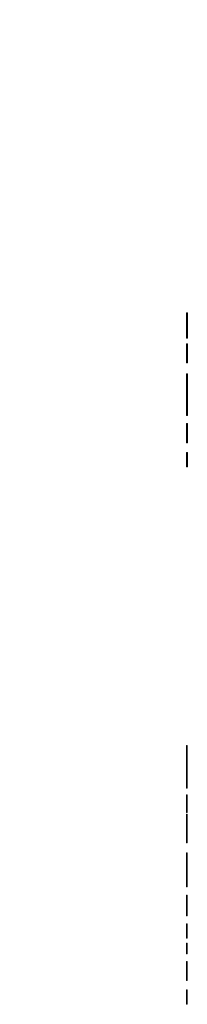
# Model space of a CAD drawing. Header units: inches. Extents: x -309.6 to -246.3, y -60.7 to 34.9.
# Tile 3 of 6: x -255 to -246.3, y -60.7 to -10. Entities that reach past the tile are written whole.
import ezdxf

# ---------------------------------------------------------------- set-up
doc = ezdxf.new("R2010")
doc.units = ezdxf.units.IN
doc.header["$LTSCALE"] = 32
doc.header["$MEASUREMENT"] = 0
doc.header["$PDMODE"] = 1
doc.header["$PDSIZE"] = -2
for name, color, linetype, lineweight in [('Drawing', 7, 'Continuous', 18), ('Metal-Black', 7, 'Continuous', 18), ('None', 7, 'Continuous', 18), ('SolidLine', 7, 'Continuous', 15), ('Tile_Notes', 7, 'Continuous', 18), ('WhiteMarkerboard', 7, 'Continuous', 18), ('Wood_1-H', 7, 'Continuous', 13), ('Wood_1-V', 7, 'Continuous', 13)]:
    doc.layers.add(name, color=color, linetype=linetype, lineweight=lineweight)

# ---------------------------------------------------------------- blocks, each defined once
blk = doc.blocks.new('V_Tile_Note')
at = {"layer": 'Tile_Notes'}
for points in [[(-4.051, 0, 0.883), (-4.051, -0.039, 0.883), (-3.396, -0.039, -1.007), (-3.396, 0, -1.007)], [(-2.742, 0, 0.883), (-2.742, -0.039, 0.883), (-3.396, -0.039, -1.007), (-3.396, 0, -1.007)], [(-2.454, 0, -0.772), (-2.454, -0.039, -0.772), (-2.375, -0.039, -0.908), (-2.375, 0, -0.908)], [(-2.355, 0, -0.032), (-2.355, -0.039, -0.032), (-2.454, -0.039, -0.202), (-2.454, 0, -0.202)], [(-2.454, 0, -0.772), (-2.454, -0.039, -0.772), (-2.454, -0.039, -0.202), (-2.454, 0, -0.202)], [(-1.705, 0, -0.493), (-1.705, -0.039, -0.493), (-2.453, -0.039, -0.493), (-2.453, 0, -0.493)], [(-2.375, 0, -0.908), (-2.375, -0.039, -0.908), (-2.205, -0.039, -1.007), (-2.205, 0, -1.007)], [(-2.219, 0, 0.047), (-2.219, -0.039, 0.047), (-2.355, -0.039, -0.032), (-2.355, 0, -0.032)], [(-2.219, 0, 0.047), (-2.219, -0.039, 0.047), (-1.719, -0.039, 0.047), (-1.719, 0, 0.047)], [(-2.205, 0, -1.007), (-2.205, -0.039, -1.007), (-1.705, -0.039, -1.007), (-1.705, 0, -1.007)], [(-1.549, 0, -0.052), (-1.549, -0.039, -0.052), (-1.719, -0.039, 0.047), (-1.719, 0, 0.047)], [(-1.705, 0, -1.007), (-1.705, -0.039, -1.007), (-1.568, -0.039, -0.928), (-1.568, 0, -0.928)], [(-1.705, 0, -0.493), (-1.705, -0.039, -0.493), (-1.568, -0.039, -0.414), (-1.568, 0, -0.414)], [(-1.568, 0, -0.928), (-1.568, -0.039, -0.928), (-1.47, -0.039, -0.758), (-1.47, 0, -0.758)], [(-1.568, 0, -0.414), (-1.568, -0.039, -0.414), (-1.47, -0.039, -0.244), (-1.47, 0, -0.244)], [(-1.47, 0, -0.188), (-1.47, -0.039, -0.188), (-1.549, -0.039, -0.052), (-1.549, 0, -0.052)], [(-1.47, 0, -0.244), (-1.47, -0.039, -0.244), (-1.47, -0.039, -0.188), (-1.47, 0, -0.188)], [(-0.802, 0, -0.032), (-0.802, -0.039, -0.032), (-0.9, -0.039, -0.202), (-0.9, 0, -0.202)], [(-0.9, 0, 0.047), (-0.9, -0.039, 0.047), (-0.9, -0.039, -1.007), (-0.9, 0, -1.007)], [(-0.665, 0, 0.047), (-0.665, -0.039, 0.047), (-0.802, -0.039, -0.032), (-0.802, 0, -0.032)], [(-0.665, 0, 0.047), (-0.665, -0.039, 0.047), (-0.429, -0.039, 0.047), (-0.429, 0, 0.047)], [(-0.259, 0, -0.052), (-0.259, -0.039, -0.052), (-0.429, -0.039, 0.047), (-0.429, 0, 0.047)], [(-0.023, 0, -2.906), (-0.023, -0.039, -2.906), (-0.416, -0.039, -2.226), (-0.416, 0, -2.226)], [(-0.023, 0, 2.782), (-0.023, -0.039, 2.782), (-0.416, -0.039, 2.102), (-0.416, 0, 2.102)], [(-0.18, 0, -0.188), (-0.18, -0.039, -0.188), (-0.259, -0.039, -0.052), (-0.259, 0, -0.052)], [(-0.18, 0, -1.007), (-0.18, -0.039, -1.007), (-0.18, -0.039, -0.188), (-0.18, 0, -0.188)], [(-0.023, 0, -2.906), (-0.023, -0.039, -2.906), (0.369, -0.039, -2.226), (0.369, 0, -2.226)], [(-0.023, 0, -1.566), (-0.023, -0.039, -1.566), (-0.023, -0.039, -2.147), (-0.023, 0, -2.147)], [(-0.023, 0, 2.782), (-0.023, -0.039, 2.782), (0.369, -0.039, 2.102), (0.369, 0, 2.102)], [(-0.023, 0, 1.442), (-0.023, -0.039, 1.442), (-0.023, -0.039, 2.023), (-0.023, 0, 2.023)], [(0.265, 0, -0.772), (0.265, -0.039, -0.772), (0.344, -0.039, -0.908), (0.344, 0, -0.908)], [(0.364, 0, -0.032), (0.364, -0.039, -0.032), (0.265, -0.039, -0.202), (0.265, 0, -0.202)], [(0.265, 0, -0.772), (0.265, -0.039, -0.772), (0.265, -0.039, -0.202), (0.265, 0, -0.202)], [(1.014, 0, -0.493), (1.014, -0.039, -0.493), (0.266, -0.039, -0.493), (0.266, 0, -0.493)], [(0.344, 0, -0.908), (0.344, -0.039, -0.908), (0.514, -0.039, -1.007), (0.514, 0, -1.007)], [(0.5, 0, 0.047), (0.5, -0.039, 0.047), (0.364, -0.039, -0.032), (0.364, 0, -0.032)], [(0.5, 0, 0.047), (0.5, -0.039, 0.047), (1, -0.039, 0.047), (1, 0, 0.047)], [(0.514, 0, -1.007), (0.514, -0.039, -1.007), (1.014, -0.039, -1.007), (1.014, 0, -1.007)], [(1.171, 0, -0.052), (1.171, -0.039, -0.052), (1, -0.039, 0.047), (1, 0, 0.047)], [(1.014, 0, -1.007), (1.014, -0.039, -1.007), (1.151, -0.039, -0.928), (1.151, 0, -0.928)], [(1.014, 0, -0.493), (1.014, -0.039, -0.493), (1.151, -0.039, -0.414), (1.151, 0, -0.414)], [(1.151, 0, -0.928), (1.151, -0.039, -0.928), (1.249, -0.039, -0.758), (1.249, 0, -0.758)], [(1.151, 0, -0.414), (1.151, -0.039, -0.414), (1.249, -0.039, -0.244), (1.249, 0, -0.244)], [(1.249, 0, -0.188), (1.249, -0.039, -0.188), (1.171, -0.039, -0.052), (1.171, 0, -0.052)], [(1.249, 0, -0.244), (1.249, -0.039, -0.244), (1.249, -0.039, -0.188), (1.249, 0, -0.188)], [(1.66, 0, -0.772), (1.66, -0.039, -0.772), (1.739, -0.039, -0.908), (1.739, 0, -0.908)], [(1.758, 0, -0.032), (1.758, -0.039, -0.032), (1.66, -0.039, -0.202), (1.66, 0, -0.202)], [(1.66, 0, -0.772), (1.66, -0.039, -0.772), (1.66, -0.039, -0.202), (1.66, 0, -0.202)], [(2.409, 0, -0.493), (2.409, -0.039, -0.493), (1.66, -0.039, -0.493), (1.66, 0, -0.493)], [(1.739, 0, -0.908), (1.739, -0.039, -0.908), (1.909, -0.039, -1.007), (1.909, 0, -1.007)], [(1.895, 0, 0.047), (1.895, -0.039, 0.047), (1.758, -0.039, -0.032), (1.758, 0, -0.032)], [(1.895, 0, 0.047), (1.895, -0.039, 0.047), (2.395, -0.039, 0.047), (2.395, 0, 0.047)], [(1.909, 0, -1.007), (1.909, -0.039, -1.007), (2.409, -0.039, -1.007), (2.409, 0, -1.007)], [(2.565, 0, -0.052), (2.565, -0.039, -0.052), (2.395, -0.039, 0.047), (2.395, 0, 0.047)], [(2.409, 0, -1.007), (2.409, -0.039, -1.007), (2.546, -0.039, -0.928), (2.546, 0, -0.928)], [(2.409, 0, -0.493), (2.409, -0.039, -0.493), (2.546, -0.039, -0.414), (2.546, 0, -0.414)], [(2.546, 0, -0.928), (2.546, -0.039, -0.928), (2.644, -0.039, -0.758), (2.644, 0, -0.758)], [(2.546, 0, -0.414), (2.546, -0.039, -0.414), (2.644, -0.039, -0.244), (2.644, 0, -0.244)], [(2.644, 0, -0.188), (2.644, -0.039, -0.188), (2.565, -0.039, -0.052), (2.565, 0, -0.052)], [(2.644, 0, -0.244), (2.644, -0.039, -0.244), (2.644, -0.039, -0.188), (2.644, 0, -0.188)], [(3.253, 0, -0.032), (3.253, -0.039, -0.032), (3.154, -0.039, -0.202), (3.154, 0, -0.202)], [(3.154, 0, 0.047), (3.154, -0.039, 0.047), (3.154, -0.039, -1.007), (3.154, 0, -1.007)], [(3.389, 0, 0.047), (3.389, -0.039, 0.047), (3.253, -0.039, -0.032), (3.253, 0, -0.032)], [(3.643, 0, 0.047), (3.643, -0.039, 0.047), (3.389, -0.039, 0.047), (3.389, 0, 0.047)], [(3.814, 0, -0.052), (3.814, -0.039, -0.052), (3.643, -0.039, 0.047), (3.643, 0, 0.047)], [(3.892, 0, -0.188), (3.892, -0.039, -0.188), (3.814, -0.039, -0.052), (3.814, 0, -0.052)]]:
    blk.add_3dface(points, dxfattribs=at)
blk = doc.blocks.new('Group')
at = {"layer": 'Wood_1-H', "color": 7}
blk.add_blockref('V_Tile_Note', (53.963, -13.295, 53.02), dxfattribs=at)
blk = doc.blocks.new('Group-1')
at = {"layer": 'None'}
blk.add_blockref('Group', (0, 0), dxfattribs=at)
blk = doc.blocks.new('SL Wall Tile (3D)')
at = {"layer": 'None'}
blk.add_blockref('Group-1', (0, 0), dxfattribs=at)
at = {"layer": 'Drawing', "color": 0, "flags": 1}
for tag in ['Tag', 'Catalog', 'Custom', 'FinishGroup', 'Discount', 'Item1', 'Item2', 'Item3', 'Item4', 'Item5', 'Item6', 'Item7', 'Item8', 'Item9', 'Item10', 'Item11', 'Item12', 'Item13', 'Item14', 'Item15', 'Item16', 'Item17', 'Item18', 'Item19', 'Item20', 'Item21', 'Item22', 'Item23', 'Item24', 'Item25', 'Option1', 'Option2', 'Option3', 'Option4', 'Option5', 'Option6', 'Option7', 'Option8', 'Option9', 'Option10', 'Option11', 'Option12']:
    blk.add_attdef(tag, (113.106, -20.163), '', height=0.00709, dxfattribs=at)
blk = doc.blocks.new('Group-2')
at = {"layer": 'Wood_1-V', "color": 7}
blk.add_blockref('V_Tile_Note', (29.982, -13.295, 53.02), dxfattribs=at)
blk = doc.blocks.new('Group-3')
at = {"layer": 'None'}
blk.add_blockref('Group-2', (0, 0), dxfattribs=at)
blk = doc.blocks.new('SL Wall Tile (3D)-1')
at = {"layer": 'None'}
blk.add_blockref('Group-3', (0, 0), dxfattribs=at)
at = {"layer": 'Drawing', "color": 0, "flags": 1}
for tag in ['Tag', 'Catalog', 'FinishGroup', 'Discount', 'Option1', 'Option2', 'Option3', 'Option4', 'Option5', 'Option6', 'Option7', 'Option8', 'Option9', 'Option10', 'Option11', 'Option12', 'Custom', 'Item1', 'Item2', 'Item3', 'Item4', 'Item5', 'Item6', 'Item7', 'Item8', 'Item9', 'Item10', 'Item11', 'Item12', 'Item13', 'Item14', 'Item15', 'Item16', 'Item17', 'Item18', 'Item19', 'Item20', 'Item21', 'Item22', 'Item23', 'Item24', 'Item25']:
    blk.add_attdef(tag, (113.106, 27.868), '', height=0.00709, dxfattribs=at)
blk = doc.blocks.new('Group-4')
at = {"layer": 'Drawing', "rotation": 270}
for name, p in [('SL Wall Tile (3D)-1', (126.441, 75.823)), ('SL Wall Tile (3D)', (126.441, 39.799))]:
    blk.add_blockref(name, p, dxfattribs=at)
at = {"layer": 'Drawing', "color": 0, "flags": 1}
for tag in ['Tag', 'Catalog', 'Custom', 'FinishGroup', 'Discount', 'Item1', 'Item2', 'Item3', 'Item4', 'Item5', 'Item6', 'Item7', 'Item8', 'Item9', 'Item10', 'Item11', 'Item12', 'Item13', 'Item14', 'Item15', 'Item16', 'Item17', 'Item18', 'Item19', 'Item20', 'Item21', 'Item22', 'Item23', 'Item24', 'Item25', 'Option1', 'Option2', 'Option3', 'Option4', 'Option5', 'Option6', 'Option7', 'Option8', 'Option9', 'Option10', 'Option11', 'Option12']:
    blk.add_attdef(tag, (113.106, -20.163), '', height=0.00709, dxfattribs=at)
blk = doc.blocks.new('1bc54h_LockWasher')
at = {"layer": 'Metal-Black'}
for p in [(0, -0.008, 25.756), (0.131, -0.008, 25.756)]:
    blk.add_point(p, dxfattribs=at)
blk = doc.blocks.new('TL14_upper_leg (3D)')
at = {"layer": 'Metal-Black', "color": 7, "rotation": 180}
for p in [(-2.322, -0.008, -26.681), (-2.322, -5.426, -26.681)]:
    blk.add_blockref('1bc54h_LockWasher', p, dxfattribs=at)
at = {"layer": 'Metal-Black', "xscale": -1, "rotation": 180}
for p in [(2.322, -0.008, -26.681), (2.322, -5.426, -26.681)]:
    blk.add_blockref('1bc54h_LockWasher', p, dxfattribs=at)
blk = doc.blocks.new('Group-9')
at = {"layer": 'SolidLine', "color": 7}
blk.add_blockref('TL14_upper_leg (3D)', (18.425, 0, 29.213), dxfattribs=at)
blk = doc.blocks.new('SL Huddle Table (3D)')
at = {"layer": 'None'}
blk.add_blockref('Group-9', (0, 0), dxfattribs=at)
at = {"layer": 'Drawing', "color": 0, "flags": 1}
for tag in ['Catalog', 'Custom', 'Tag', 'Option1', 'Option2', 'Option3', 'Option4', 'Option5', 'Option6', 'Option7', 'Option8', 'Option9', 'Option10', 'Option11', 'Option12', 'FinishGroup', 'Discount', 'Item1', 'Item2', 'Item3', 'Item4', 'Item5', 'Item6', 'Item7', 'Item8', 'Item9', 'Item10', 'Item11', 'Item12', 'Item13', 'Item14', 'Item15', 'Item16', 'Item17', 'Item18', 'Item19', 'Item20', 'Item21', 'Item22', 'Item23', 'Item24', 'Item25']:
    blk.add_attdef(tag, (34.318, -16.332), '', height=0.00709, dxfattribs=at)
blk = doc.blocks.new('M_Tile_Note')
at = {"layer": 'Tile_Notes'}
for points in [[(-5.758, 0, 0.787), (-5.758, -0.039, 0.787), (-5.206, -0.039, -0.984), (-5.206, 0, -0.984)], [(-4.655, 0, 0.787), (-4.655, -0.039, 0.787), (-5.206, -0.039, -0.984), (-5.206, 0, -0.984)], [(-4.655, 0, 0.787), (-4.655, -0.039, 0.787), (-4.104, -0.039, -0.984), (-4.104, 0, -0.984)], [(-3.553, 0, 0.787), (-3.553, -0.039, 0.787), (-4.104, -0.039, -0.984), (-4.104, 0, -0.984)], [(-2.293, 0, -0.186), (-2.293, -0.039, -0.186), (-3.218, -0.039, -0.186), (-3.218, 0, -0.186)], [(-3.218, 0, 0.787), (-3.218, -0.039, 0.787), (-3.218, -0.039, -0.984), (-3.218, 0, -0.984)], [(-2.293, 0, -0.984), (-2.293, -0.039, -0.984), (-2.293, -0.039, -0.186), (-2.293, 0, -0.186)], [(-1.275, 0, 0.273), (-1.275, -0.039, 0.273), (-2.219, -0.039, 0.273), (-2.219, 0, 0.273)], [(-1.747, 0, 0.547), (-1.747, -0.039, 0.547), (-1.747, -0.039, -0.984), (-1.747, 0, -0.984)], [(-1.269, 0, -0.295), (-1.269, -0.039, -0.295), (-0.734, -0.039, -0.295), (-0.734, 0, -0.295)], [(-0.218, 0, -0.984), (-0.218, -0.039, -0.984), (-0.218, -0.039, 0.787), (-0.218, 0, 0.787)], [(0.654, 0, -0.984), (0.654, -0.039, -0.984), (-0.218, -0.039, 0.787), (-0.218, 0, 0.787)], [(0.654, 0, -0.984), (0.654, -0.039, -0.984), (1.527, -0.039, 0.787), (1.527, 0, 0.787)], [(1.527, 0, -0.984), (1.527, -0.039, -0.984), (1.527, -0.039, 0.787), (1.527, 0, 0.787)], [(1.971, 0, -0.75), (1.971, -0.039, -0.75), (1.971, -0.039, -0.582), (1.971, 0, -0.582)], [(2.07, 0, -0.411), (2.07, -0.039, -0.411), (1.971, -0.039, -0.582), (1.971, 0, -0.582)], [(2.05, 0, -0.886), (2.05, -0.039, -0.886), (1.971, -0.039, -0.75), (1.971, 0, -0.75)], [(2.05, 0, -0.886), (2.05, -0.039, -0.886), (2.221, -0.039, -0.984), (2.221, 0, -0.984)], [(2.206, 0, -0.332), (2.206, -0.039, -0.332), (2.07, -0.039, -0.411), (2.07, 0, -0.411)], [(2.189, 0, 0.241), (2.189, -0.039, 0.241), (2.091, -0.039, 0.07), (2.091, 0, 0.07)], [(2.326, 0, 0.32), (2.326, -0.039, 0.32), (2.189, -0.039, 0.241), (2.189, 0, 0.241)], [(3.034, 0, -0.332), (3.034, -0.039, -0.332), (2.206, -0.039, -0.332), (2.206, 0, -0.332)], [(2.8, 0, -0.984), (2.8, -0.039, -0.984), (2.221, -0.039, -0.984), (2.221, 0, -0.984)], [(2.785, 0, 0.32), (2.785, -0.039, 0.32), (2.326, -0.039, 0.32), (2.326, 0, 0.32)], [(2.956, 0, 0.221), (2.956, -0.039, 0.221), (2.785, -0.039, 0.32), (2.785, 0, 0.32)], [(2.936, 0, -0.906), (2.936, -0.039, -0.906), (2.8, -0.039, -0.984), (2.8, 0, -0.984)], [(2.936, 0, -0.906), (2.936, -0.039, -0.906), (3.034, -0.039, -0.735), (3.034, 0, -0.735)], [(3.034, 0, 0.085), (3.034, -0.039, 0.085), (2.956, -0.039, 0.221), (2.956, 0, 0.221)], [(3.034, 0, 0.085), (3.034, -0.039, 0.085), (3.034, -0.039, -0.965), (3.034, 0, -0.965)], [(3.534, 0, 0.222), (3.534, -0.039, 0.222), (3.435, -0.039, 0.011), (3.435, 0, 0.011)], [(3.435, 0, 0.32), (3.435, -0.039, 0.32), (3.435, -0.039, -0.986), (3.435, 0, -0.986)], [(3.67, 0, 0.32), (3.67, -0.039, 0.32), (3.534, -0.039, 0.222), (3.534, 0, 0.222)], [(3.924, 0, 0.32), (3.924, -0.039, 0.32), (3.67, -0.039, 0.32), (3.67, 0, 0.32)], [(4.095, 0, 0.198), (4.095, -0.039, 0.198), (3.924, -0.039, 0.32), (3.924, 0, 0.32)], [(4.174, 0, 0.029), (4.174, -0.039, 0.029), (4.095, -0.039, 0.198), (4.095, 0, 0.198)], [(4.431, 0, -0.432), (4.431, -0.039, -0.432), (4.984, -0.039, -0.984), (4.984, 0, -0.984)], [(4.431, 0, -0.432), (4.431, -0.039, -0.432), (4.988, -0.039, 0.125), (4.988, 0, 0.125)], [(4.431, 0, 0.787), (4.431, -0.039, 0.787), (4.431, -0.039, -0.984), (4.431, 0, -0.984)], [(5.377, 0, -0.75), (5.377, -0.039, -0.75), (5.377, -0.039, 0.076), (5.377, 0, 0.076)], [(5.476, 0, 0.246), (5.476, -0.039, 0.246), (5.377, -0.039, 0.076), (5.377, 0, 0.076)], [(5.377, 0, -0.75), (5.377, -0.039, -0.75), (5.456, -0.039, -0.886), (5.456, 0, -0.886)], [(6.126, 0, -0.337), (6.126, -0.039, -0.337), (5.377, -0.039, -0.337), (5.377, 0, -0.337)], [(5.456, 0, -0.886), (5.456, -0.039, -0.886), (5.626, -0.039, -0.984), (5.626, 0, -0.984)], [(5.612, 0, 0.325), (5.612, -0.039, 0.325), (5.476, -0.039, 0.246), (5.476, 0, 0.246)], [(6.112, 0, 0.325), (6.112, -0.039, 0.325), (5.612, -0.039, 0.325), (5.612, 0, 0.325)], [(6.126, 0, -0.984), (6.126, -0.039, -0.984), (5.626, -0.039, -0.984), (5.626, 0, -0.984)], [(6.282, 0, 0.226), (6.282, -0.039, 0.226), (6.112, -0.039, 0.325), (6.112, 0, 0.325)], [(6.126, 0, -0.337), (6.126, -0.039, -0.337), (6.262, -0.039, -0.258), (6.262, 0, -0.258)], [(6.126, 0, -0.984), (6.126, -0.039, -0.984), (6.263, -0.039, -0.906), (6.263, 0, -0.906)], [(6.262, 0, -0.258), (6.262, -0.039, -0.258), (6.361, -0.039, -0.088), (6.361, 0, -0.088)], [(6.361, 0, -0.735), (6.361, -0.039, -0.735), (6.263, -0.039, -0.906), (6.263, 0, -0.906)], [(6.361, 0, 0.09), (6.361, -0.039, 0.09), (6.282, -0.039, 0.226), (6.282, 0, 0.226)], [(6.361, 0, -0.088), (6.361, -0.039, -0.088), (6.361, -0.039, 0.09), (6.361, 0, 0.09)], [(6.95, 0, 0.227), (6.95, -0.039, 0.227), (6.851, -0.039, 0.015), (6.851, 0, 0.015)], [(6.851, 0, 0.325), (6.851, -0.039, 0.325), (6.851, -0.039, -0.986), (6.851, 0, -0.986)], [(7.086, 0, 0.325), (7.086, -0.039, 0.325), (6.95, -0.039, 0.227), (6.95, 0, 0.227)], [(7.34, 0, 0.325), (7.34, -0.039, 0.325), (7.086, -0.039, 0.325), (7.086, 0, 0.325)], [(7.511, 0, 0.202), (7.511, -0.039, 0.202), (7.34, -0.039, 0.325), (7.34, 0, 0.325)], [(7.589, 0, 0.033), (7.589, -0.039, 0.033), (7.511, -0.039, 0.202), (7.511, 0, 0.202)]]:
    blk.add_3dface(points, dxfattribs=at)
blk = doc.blocks.new('Group-22')
at = {"layer": 'WhiteMarkerboard', "color": 7}
blk.add_blockref('M_Tile_Note', (29.982, -13.295, 53.02), dxfattribs=at)
blk = doc.blocks.new('Group-23')
at = {"layer": 'None'}
blk.add_blockref('Group-22', (0, 0), dxfattribs=at)
blk = doc.blocks.new('SL Wall Tile (3D)-2')
at = {"layer": 'None'}
blk.add_blockref('Group-23', (0, 0), dxfattribs=at)
at = {"layer": 'Drawing', "color": 0, "flags": 1}
for tag in ['Tag', 'Catalog', 'Custom', 'FinishGroup', 'Discount', 'Item2', 'Item3', 'Item6', 'Item8', 'Item9', 'Item10', 'Item12', 'Item13', 'Item16', 'Item18', 'Item19', 'Item20', 'Item21', 'Item22', 'Item23', 'Item24', 'Item25', 'Option1', 'Option2', 'Option3', 'Option4', 'Option5', 'Option6', 'Option7', 'Option8', 'Option9', 'Option10', 'Option11', 'Option12', 'Item1', 'Item4', 'Item5', 'Item7', 'Item11', 'Item14', 'Item15', 'Item17']:
    blk.add_attdef(tag, (113.106, -56.148), '', height=0.00709, dxfattribs=at)

msp = doc.modelspace()

# ---------------------------------------------------------------- block references
at = {"layer": 'Drawing', "color": 7}
msp.add_blockref('Group-4', (-359.459, -14.977), dxfattribs=at)
at = {"layer": 'Drawing', "rotation": 270}
for name, p in [('SL Huddle Table (3D)', (-249.551, -1.093)), ('SL Wall Tile (3D)-2', (-233.019, -23.17))]:
    msp.add_blockref(name, p, dxfattribs=at)

doc.saveas('drawing.dxf')
